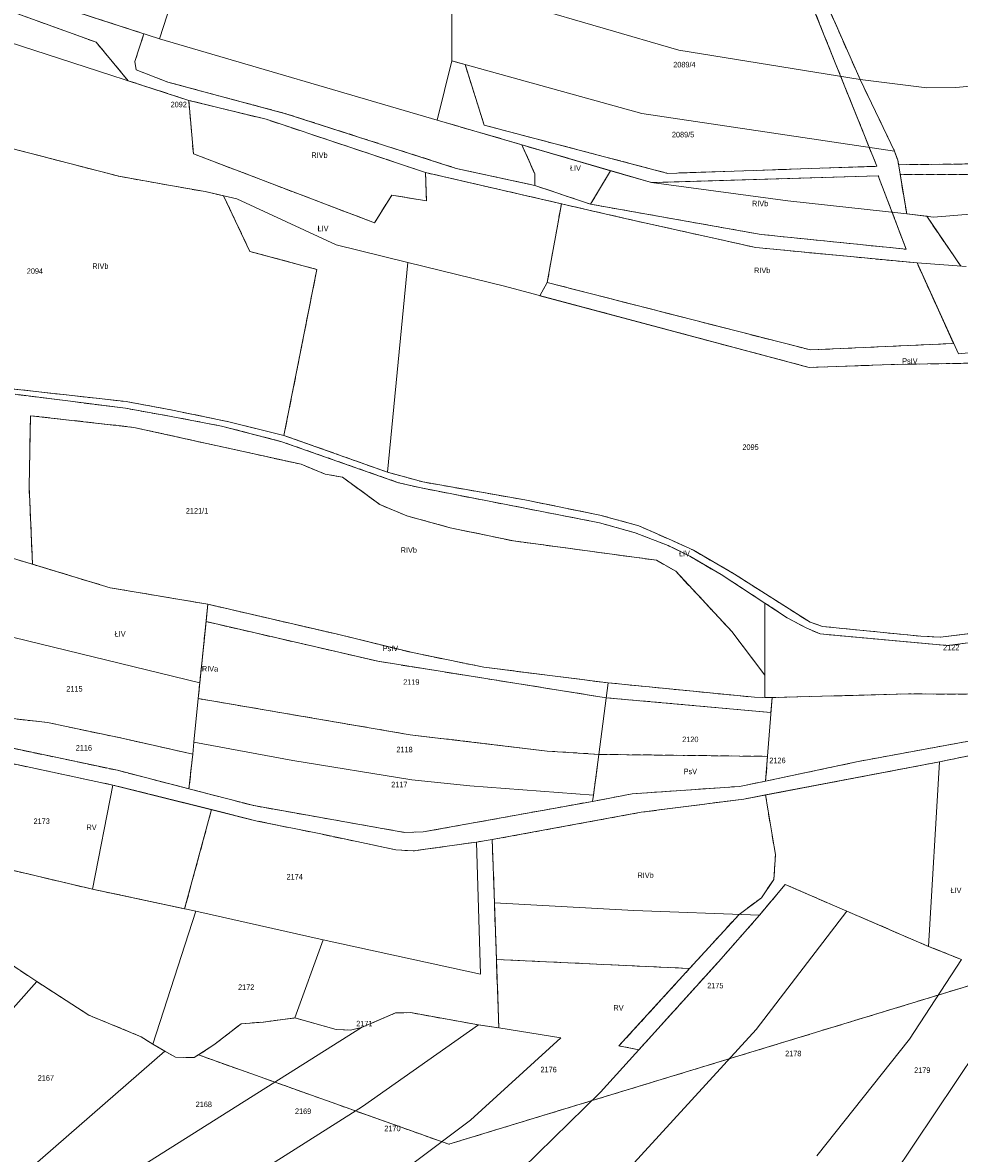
# Model space of a CAD drawing. Header units: metres. Extents: x 7496145 to 7500200, y 5498500 to 5502080.
# Tile 23 of 202: x 7497708 to 7497962, y 5499172 to 5499478. Entities that reach past the tile are written whole.
import ezdxf
from ezdxf.enums import TextEntityAlignment as Align

# ---------------------------------------------------------------- set-up
doc = ezdxf.new("R2010")
doc.units = ezdxf.units.M
doc.header["$MEASUREMENT"] = 0
for name, pattern in [('2.25_0.75', [3, 2.25, -0.75]), ('219-1000', [0]), ('egug-1000', [0])]:
    doc.linetypes.add(name, pattern=pattern)
for name, color, linetype in [('209-oznaczenie konturu klasyfikacyjnego', 7, 'CONTINUOUS'), ('211-numer działki ewidencyjnej', 7, 'CONTINUOUS'), ('217-kontur klasyfikacyjny', 7, 'CONTINUOUS'), ('218-kontur użytku gruntowego', 7, 'CONTINUOUS'), ('219-działka ewidencyjna', 7, 'CONTINUOUS')]:
    doc.layers.add(name, color=color, linetype=linetype)
doc.styles.get("Standard").update_dxf_attribs({"font": 'Working1250', "width": 0.75})

msp = doc.modelspace()

# ---------------------------------------------------------------- linework, layer by layer
at = {"layer": '217-kontur klasyfikacyjny', "color": 3, "linetype": '2.25_0.75', "lineweight": 18, "flags": 128}
for points in [[(7497727.78, 5499473), (7497570.78, 5499529.85)], [(7497939.45, 5499439.32), (7497914.92, 5499500.51)], [(7497921.89, 5499492.4), (7497934.92, 5499462.85)], [(7497695.86, 5499489.78), (7497740.74, 5499475.29)], [(7497740.74, 5499475.29), (7497738.33, 5499467.77)], [(7497736.5, 5499462.53), (7497727.78, 5499473)], [(7497738.33, 5499467.77), (7497738.62, 5499465.51)], [(7497820.24, 5499451.87), (7497824.27, 5499467.9)], [(7497824.27, 5499467.9), (7497827.85, 5499466.91)], [(7497827.85, 5499466.91), (7497832.98, 5499450.49)], [(7497738.62, 5499465.51), (7497747.22, 5499462.17)], [(7497934.92, 5499462.85), (7497944.28, 5499443.46)], [(7497752.9, 5499457.21), (7497736.5, 5499462.53)], [(7497747.22, 5499462.17), (7497779.23, 5499453.6)], [(7497754.15, 5499442.71), (7497752.9, 5499457.21)], [(7497773.92, 5499452.08), (7497752.9, 5499457.21)], [(7497779.23, 5499453.6), (7497825.42, 5499438.76)], [(7497817.06, 5499437.65), (7497773.92, 5499452.08)], [(7497843.25, 5499445.15), (7497820.24, 5499451.87)], [(7497832.98, 5499450.49), (7497882.76, 5499437.42)], [(7497701.81, 5499444.97), (7497733.96, 5499436.62)], [(7497843.25, 5499445.15), (7497846.7, 5499437.24)], [(7497867.27, 5499438.13), (7497843.25, 5499445.15)], [(7497803.27, 5499423.98), (7497754.15, 5499442.71)], [(7497944.28, 5499443.46), (7497945.11, 5499440.99)], [(7497825.42, 5499438.76), (7497846.7, 5499434.13)], [(7497861.81, 5499429.06), (7497867.27, 5499438.13)], [(7497878.33, 5499434.9), (7497867.27, 5499438.13)], [(7497882.76, 5499437.42), (7497939.45, 5499439.32)], [(7497945.11, 5499440.99), (7497945.32, 5499439.75)], [(7497945.32, 5499439.75), (7497975.02, 5499440.09)], [(7497733.96, 5499436.62), (7497747.95, 5499434.13)], [(7497853.93, 5499429.16), (7497817.06, 5499437.65)], [(7497817.06, 5499437.65), (7497817.39, 5499429.97)], [(7497846.7, 5499437.24), (7497846.7, 5499434.13)], [(7497939.85, 5499436.73), (7497878.33, 5499434.9)], [(7497947.41, 5499416.82), (7497939.85, 5499436.73)], [(7497979.04, 5499437.16), (7497945.76, 5499437.11)], [(7497945.76, 5499437.11), (7497947.55, 5499426.45)], [(7497747.95, 5499434.13), (7497757.38, 5499432.45)], [(7497757.38, 5499432.45), (7497762.36, 5499431.3)], [(7497846.7, 5499434.13), (7497861.81, 5499429.06)], [(7497762.36, 5499431.3), (7497769.46, 5499416.26)], [(7497807.96, 5499431.5), (7497803.27, 5499423.98)], [(7497817.39, 5499429.97), (7497807.96, 5499431.5)], [(7497850.1, 5499407.8), (7497853.93, 5499429.16)], [(7497871.6, 5499425.09), (7497853.93, 5499429.16)], [(7497861.81, 5499429.06), (7497908.07, 5499420.84)], [(7497947.55, 5499426.45), (7497952.99, 5499425.76)], [(7497906.61, 5499417.29), (7497871.6, 5499425.09)], [(7497952.99, 5499425.76), (7497962.19, 5499412.28)], [(7497908.07, 5499420.84), (7497947.41, 5499416.82)], [(7497950.36, 5499413.1), (7497906.61, 5499417.29)], [(7497769.46, 5499416.26), (7497787.65, 5499411.35)], [(7497787.65, 5499411.35), (7497778.71, 5499366.34)], [(7497960.28, 5499391.28), (7497950.36, 5499413.1)], [(7497848.11, 5499404.23), (7497850.1, 5499407.8)], [(7497850.1, 5499407.8), (7497921.48, 5499389.51)], [(7497921.11, 5499384.75), (7497848.11, 5499404.23)], [(7497921.48, 5499389.51), (7497960.28, 5499391.28)], [(7497968.22, 5499385.98), (7497943.38, 5499385.55)], [(7497943.38, 5499385.55), (7497921.11, 5499384.75)], [(7497695.87, 5499379.98), (7497735.97, 5499375.5)], [(7497735.75, 5499373.69), (7497705.85, 5499377.48)], [(7497748.12, 5499371.48), (7497735.75, 5499373.69)], [(7497735.97, 5499375.5), (7497748.47, 5499373.18)], [(7497709.64, 5499352.43), (7497709.99, 5499371.68)], [(7497709.99, 5499371.68), (7497738.01, 5499368.5)], [(7497761.82, 5499368.84), (7497748.12, 5499371.48)], [(7497748.47, 5499373.18), (7497763.79, 5499370.02)], [(7497738.01, 5499368.5), (7497783.36, 5499358.5)], [(7497778.15, 5499364.61), (7497761.82, 5499368.84)], [(7497763.79, 5499370.02), (7497778.71, 5499366.34)], [(7497809.79, 5499353.5), (7497778.15, 5499364.61)], [(7497778.71, 5499366.34), (7497806.76, 5499356.36)], [(7497783.36, 5499358.5), (7497789.91, 5499355.81)], [(7497789.91, 5499355.81), (7497794.6, 5499354.98)], [(7497806.76, 5499356.36), (7497816.34, 5499353.7)], [(7497710.54, 5499331.37), (7497709.64, 5499352.43)], [(7497794.6, 5499354.98), (7497804.67, 5499347.6)], [(7497815.89, 5499352.06), (7497809.79, 5499353.5)], [(7497816.34, 5499353.7), (7497844.05, 5499348.82)], [(7497864.24, 5499342.64), (7497815.89, 5499352.06)], [(7497804.67, 5499347.6), (7497811.99, 5499344.5)], [(7497844.05, 5499348.82), (7497864.36, 5499344.7)], [(7497811.99, 5499344.5), (7497823.79, 5499341.26)], [(7497864.36, 5499344.7), (7497874.9, 5499341.8)], [(7497823.79, 5499341.26), (7497840.98, 5499337.7)], [(7497873.95, 5499339.91), (7497864.24, 5499342.64)], [(7497874.9, 5499341.8), (7497883.8, 5499337.89)], [(7497840.98, 5499337.7), (7497879.74, 5499332.47)], [(7497882.84, 5499336.47), (7497873.95, 5499339.91)], [(7497883.8, 5499337.89), (7497889.75, 5499335.16)], [(7497888.73, 5499333.55), (7497882.84, 5499336.47)], [(7497889.75, 5499335.16), (7497900.88, 5499328.68)], [(7497710.54, 5499331.37), (7497706.61, 5499332.56)], [(7497731.64, 5499324.98), (7497710.54, 5499331.37)], [(7497879.74, 5499332.47), (7497884.93, 5499329.46)], [(7497897.24, 5499328.55), (7497888.73, 5499333.55)], [(7497884.93, 5499329.46), (7497900.16, 5499313.12)], [(7497909.11, 5499320.86), (7497897.24, 5499328.55)], [(7497900.88, 5499328.68), (7497921.4, 5499315.63)], [(7497758.08, 5499320.54), (7497731.64, 5499324.98)], [(7497757.6, 5499315.82), (7497758.08, 5499320.54)], [(7497758.08, 5499320.54), (7497793.25, 5499312.37)], [(7497909.09, 5499301.31), (7497909.11, 5499320.86)], [(7497915.15, 5499316.87), (7497909.11, 5499320.86)], [(7497755.9, 5499299.2), (7497757.6, 5499315.82)], [(7497804.16, 5499305.05), (7497757.6, 5499315.82)], [(7497920.46, 5499314), (7497915.15, 5499316.87)], [(7497921.4, 5499315.63), (7497924.73, 5499314.5)], [(7497793.25, 5499312.37), (7497813.55, 5499307.4)], [(7497900.16, 5499313.12), (7497909.09, 5499301.31)], [(7497924.11, 5499312.48), (7497920.46, 5499314)], [(7497958.63, 5499309.31), (7497924.11, 5499312.48)], [(7497924.73, 5499314.5), (7497951.42, 5499311.85)], [(7497956.75, 5499311.59), (7497966.86, 5499312.84)], [(7497951.42, 5499311.85), (7497956.75, 5499311.59)], [(7497964.92, 5499310.12), (7497958.63, 5499309.31)], [(7497813.55, 5499307.4), (7497832.92, 5499303.45)], [(7497866.08, 5499295.15), (7497804.16, 5499305.05)], [(7497832.92, 5499303.45), (7497866.6, 5499299.2)], [(7497909.08, 5499295.25), (7497909.09, 5499301.31)], [(7497755.47, 5499294.94), (7497755.9, 5499299.2)], [(7497866.6, 5499299.2), (7497906.31, 5499295.28)], [(7497812.9, 5499285.12), (7497755.47, 5499294.94)], [(7497910.76, 5499291.17), (7497866.08, 5499295.15)], [(7497906.31, 5499295.28), (7497909.08, 5499295.25)], [(7497911.07, 5499295.22), (7497910.76, 5499291.17)], [(7497948.06, 5499296.18), (7497911.07, 5499295.22)], [(7498005.77, 5499296.12), (7497948.06, 5499296.18)], [(7497700.42, 5499290.06), (7497714.63, 5499288.41)], [(7497714.63, 5499288.41), (7497735.25, 5499284.08)], [(7497850.1, 5499280.68), (7497812.9, 5499285.12)], [(7497933.97, 5499277.77), (7497980.07, 5499286.31)], [(7497699.15, 5499282.72), (7497733.57, 5499275.47)], [(7497735.25, 5499284.08), (7497753.98, 5499279.85)], [(7497977.05, 5499282.05), (7497956.42, 5499277.76)], [(7497753.98, 5499279.85), (7497752.97, 5499270.46)], [(7497864.09, 5499279.8), (7497850.1, 5499280.68)], [(7497862.63, 5499268.77), (7497864.09, 5499279.8)], [(7497864.09, 5499279.8), (7497909.83, 5499279.26)], [(7497909.83, 5499279.26), (7497909.31, 5499272.51)], [(7497732.36, 5499271.48), (7497701.59, 5499278)], [(7497956.42, 5499277.76), (7497909.27, 5499268.78)], [(7497909.31, 5499272.51), (7497933.97, 5499277.77)], [(7497733.57, 5499275.47), (7497752.97, 5499270.46)], [(7497902.24, 5499271.12), (7497909.31, 5499272.51)], [(7497759.08, 5499264.8), (7497732.36, 5499271.48)], [(7497752.97, 5499270.46), (7497770.51, 5499265.89)], [(7497873.16, 5499269.08), (7497902.24, 5499271.12)], [(7497816.43, 5499258.74), (7497862.33, 5499267.04)], [(7497862.33, 5499267.04), (7497873.16, 5499269.08)], [(7497862.33, 5499267.04), (7497862.63, 5499268.77)], [(7497903.4, 5499267.66), (7497875.59, 5499264.1)], [(7497909.27, 5499268.78), (7497903.4, 5499267.66)], [(7497911.95, 5499252.56), (7497909.27, 5499268.78)], [(7497759.08, 5499264.8), (7497751.79, 5499237.91)], [(7497771.42, 5499261.71), (7497759.08, 5499264.8)], [(7497770.51, 5499265.89), (7497811.43, 5499258.62)], [(7497875.59, 5499264.1), (7497835.19, 5499256.68)], [(7497788.7, 5499258.2), (7497771.42, 5499261.71)], [(7497809.04, 5499253.9), (7497788.7, 5499258.2)], [(7497811.43, 5499258.62), (7497816.43, 5499258.74)], [(7497823, 5499254.85), (7497813.71, 5499253.61)], [(7497830.93, 5499256.02), (7497823, 5499254.85)], [(7497835.19, 5499256.68), (7497830.93, 5499256.02)], [(7497835.78, 5499239.5), (7497835.19, 5499256.68)], [(7497726.84, 5499243.21), (7497689.29, 5499252.1)], [(7497813.71, 5499253.61), (7497809.04, 5499253.9)], [(7497911.54, 5499245.87), (7497911.95, 5499252.56)], [(7497908.16, 5499240.9), (7497911.54, 5499245.87)], [(7497751.79, 5499237.91), (7497726.84, 5499243.21)], [(7497914.59, 5499244.5), (7497907.69, 5499236.2)], [(7497931.34, 5499237.27), (7497914.59, 5499244.5)], [(7497836.32, 5499224.17), (7497835.78, 5499239.5)], [(7497902.12, 5499236.4), (7497908.16, 5499240.9)], [(7497888.71, 5499221.71), (7497902.12, 5499236.4)], [(7497907.69, 5499236.2), (7497896.49, 5499223.52)], [(7497953.5, 5499227.67), (7497931.34, 5499237.27)], [(7497711.68, 5499218.19), (7497698.65, 5499226.85)], [(7497962.38, 5499224.18), (7497953.5, 5499227.67)], [(7497836.98, 5499205.58), (7497836.32, 5499224.17)], [(7497888.71, 5499221.71), (7497836.32, 5499224.17)], [(7497896.49, 5499223.52), (7497874.94, 5499199.67)], [(7497978.56, 5499221.34), (7497823.42, 5499174.04)], [(7497869.55, 5499200.71), (7497888.71, 5499221.71)], [(7497725.8, 5499209.06), (7497711.68, 5499218.19)], [(7497740.02, 5499203.21), (7497725.8, 5499209.06)], [(7497773.18, 5499207.19), (7497781.69, 5499208.32)], [(7497781.69, 5499208.32), (7497792.86, 5499205.16)], [(7497799.77, 5499205.69), (7497808.96, 5499209.66)], [(7497808.96, 5499209.66), (7497812.99, 5499209.74)], [(7497812.99, 5499209.74), (7497831.47, 5499206.41)], [(7497759.69, 5499200.98), (7497767.08, 5499206.7)], [(7497767.08, 5499206.7), (7497773.18, 5499207.19)], [(7497792.86, 5499205.16), (7497796.73, 5499205.01)], [(7497796.73, 5499205.01), (7497799.77, 5499205.69)], [(7497831.47, 5499206.41), (7497836.98, 5499205.58)], [(7497743.19, 5499201.19), (7497740.02, 5499203.21)], [(7497746.39, 5499199.32), (7497743.19, 5499201.19)], [(7497749.3, 5499197.65), (7497746.39, 5499199.32)], [(7497755.53, 5499198.28), (7497759.69, 5499200.98)], [(7497874.94, 5499199.67), (7497869.55, 5499200.71)], [(7497754.37, 5499197.52), (7497749.3, 5499197.65)], [(7497755.53, 5499198.28), (7497754.37, 5499197.52)], [(7497823.42, 5499174.04), (7497755.53, 5499198.28)]]:
    msp.add_lwpolyline(points, dxfattribs=at)
at = {"layer": '218-kontur użytku gruntowego', "color": 3, "linetype": 'egug-1000', "lineweight": 18, "flags": 128}
for points in [[(7497727.78, 5499473), (7497570.78, 5499529.85)], [(7497914.92, 5499500.51), (7497939.45, 5499439.32)], [(7497921.89, 5499492.4), (7497934.92, 5499462.85)], [(7497740.74, 5499475.29), (7497695.86, 5499489.78)], [(7497738.33, 5499467.77), (7497740.74, 5499475.29)], [(7497736.5, 5499462.53), (7497727.78, 5499473)], [(7497738.62, 5499465.51), (7497738.33, 5499467.77)], [(7497824.27, 5499467.9), (7497820.24, 5499451.87)], [(7497827.85, 5499466.91), (7497824.27, 5499467.9)], [(7497832.98, 5499450.49), (7497827.85, 5499466.91)], [(7497747.22, 5499462.17), (7497738.62, 5499465.51)], [(7497934.92, 5499462.85), (7497944.28, 5499443.46)], [(7497752.9, 5499457.21), (7497736.5, 5499462.53)], [(7497779.23, 5499453.6), (7497747.22, 5499462.17)], [(7497752.9, 5499457.21), (7497754.15, 5499442.71)], [(7497773.92, 5499452.08), (7497752.9, 5499457.21)], [(7497825.42, 5499438.76), (7497779.23, 5499453.6)], [(7497817.06, 5499437.65), (7497773.92, 5499452.08)], [(7497820.24, 5499451.87), (7497843.25, 5499445.15)], [(7497882.76, 5499437.42), (7497832.98, 5499450.49)], [(7497701.81, 5499444.97), (7497733.96, 5499436.62)], [(7497843.25, 5499445.15), (7497846.7, 5499437.24)], [(7497867.27, 5499438.13), (7497843.25, 5499445.15)], [(7497754.15, 5499442.71), (7497803.27, 5499423.98)], [(7497944.28, 5499443.46), (7497945.11, 5499440.99)], [(7497846.7, 5499434.13), (7497825.42, 5499438.76)], [(7497867.27, 5499438.13), (7497861.81, 5499429.06)], [(7497878.33, 5499434.9), (7497867.27, 5499438.13)], [(7497939.45, 5499439.32), (7497882.76, 5499437.42)], [(7497945.11, 5499440.99), (7497945.32, 5499439.75)], [(7497945.32, 5499439.75), (7497975.02, 5499440.09)], [(7497733.96, 5499436.62), (7497747.95, 5499434.13)], [(7497817.39, 5499429.97), (7497817.06, 5499437.65)], [(7497853.93, 5499429.16), (7497817.06, 5499437.65)], [(7497846.7, 5499437.24), (7497846.7, 5499434.13)], [(7497939.85, 5499436.73), (7497878.33, 5499434.9)], [(7497947.41, 5499416.82), (7497939.85, 5499436.73)], [(7497979.04, 5499437.16), (7497945.76, 5499437.11)], [(7497945.76, 5499437.11), (7497947.55, 5499426.45)], [(7497747.95, 5499434.13), (7497757.38, 5499432.45)], [(7497757.38, 5499432.45), (7497762.36, 5499431.3)], [(7497846.7, 5499434.13), (7497861.81, 5499429.06)], [(7497762.36, 5499431.3), (7497769.46, 5499416.26)], [(7497803.27, 5499423.98), (7497807.96, 5499431.5)], [(7497807.96, 5499431.5), (7497817.39, 5499429.97)], [(7497853.93, 5499429.16), (7497850.1, 5499407.8)], [(7497871.6, 5499425.09), (7497853.93, 5499429.16)], [(7497861.81, 5499429.06), (7497908.07, 5499420.84)], [(7497947.55, 5499426.45), (7497952.99, 5499425.76)], [(7497906.61, 5499417.29), (7497871.6, 5499425.09)], [(7497952.99, 5499425.76), (7497962.19, 5499412.28)], [(7497908.07, 5499420.84), (7497947.41, 5499416.82)], [(7497950.36, 5499413.1), (7497906.61, 5499417.29)], [(7497769.46, 5499416.26), (7497787.65, 5499411.35)], [(7497787.65, 5499411.35), (7497778.71, 5499366.34)], [(7497960.28, 5499391.28), (7497950.36, 5499413.1)], [(7497848.11, 5499404.23), (7497850.1, 5499407.8)], [(7497850.1, 5499407.8), (7497921.48, 5499389.51)], [(7497921.11, 5499384.75), (7497848.11, 5499404.23)], [(7497921.48, 5499389.51), (7497960.28, 5499391.28)], [(7497968.22, 5499385.98), (7497943.38, 5499385.55)], [(7497943.38, 5499385.55), (7497921.11, 5499384.75)], [(7497695.87, 5499379.98), (7497735.97, 5499375.5)], [(7497735.75, 5499373.69), (7497705.85, 5499377.48)], [(7497748.12, 5499371.48), (7497735.75, 5499373.69)], [(7497735.97, 5499375.5), (7497748.47, 5499373.18)], [(7497709.99, 5499371.68), (7497709.64, 5499352.43)], [(7497738.01, 5499368.5), (7497709.99, 5499371.68)], [(7497761.82, 5499368.84), (7497748.12, 5499371.48)], [(7497748.47, 5499373.18), (7497763.79, 5499370.02)], [(7497783.36, 5499358.5), (7497738.01, 5499368.5)], [(7497778.15, 5499364.61), (7497761.82, 5499368.84)], [(7497763.79, 5499370.02), (7497778.71, 5499366.34)], [(7497809.79, 5499353.5), (7497778.15, 5499364.61)], [(7497778.71, 5499366.34), (7497806.76, 5499356.36)], [(7497789.91, 5499355.81), (7497783.36, 5499358.5)], [(7497794.6, 5499354.98), (7497789.91, 5499355.81)], [(7497806.76, 5499356.36), (7497816.34, 5499353.7)], [(7497709.64, 5499352.43), (7497710.54, 5499331.37)], [(7497804.67, 5499347.6), (7497794.6, 5499354.98)], [(7497815.89, 5499352.06), (7497809.79, 5499353.5)], [(7497816.34, 5499353.7), (7497844.05, 5499348.82)], [(7497864.24, 5499342.64), (7497815.89, 5499352.06)], [(7497811.99, 5499344.5), (7497804.67, 5499347.6)], [(7497844.05, 5499348.82), (7497864.36, 5499344.7)], [(7497823.79, 5499341.26), (7497811.99, 5499344.5)], [(7497864.36, 5499344.7), (7497874.9, 5499341.8)], [(7497840.98, 5499337.7), (7497823.79, 5499341.26)], [(7497873.95, 5499339.91), (7497864.24, 5499342.64)], [(7497874.9, 5499341.8), (7497883.8, 5499337.89)], [(7497879.74, 5499332.47), (7497840.98, 5499337.7)], [(7497882.84, 5499336.47), (7497873.95, 5499339.91)], [(7497883.8, 5499337.89), (7497889.75, 5499335.16)], [(7497888.73, 5499333.55), (7497882.84, 5499336.47)], [(7497889.75, 5499335.16), (7497900.88, 5499328.68)], [(7497706.61, 5499332.56), (7497710.54, 5499331.37)], [(7497710.54, 5499331.37), (7497731.64, 5499324.98)], [(7497884.93, 5499329.46), (7497879.74, 5499332.47)], [(7497897.24, 5499328.55), (7497888.73, 5499333.55)], [(7497900.16, 5499313.12), (7497884.93, 5499329.46)], [(7497909.11, 5499320.86), (7497897.24, 5499328.55)], [(7497900.88, 5499328.68), (7497921.4, 5499315.63)], [(7497731.64, 5499324.98), (7497758.08, 5499320.54)], [(7497758.08, 5499320.54), (7497757.6, 5499315.82)], [(7497793.25, 5499312.37), (7497758.08, 5499320.54)], [(7497909.11, 5499320.86), (7497909.09, 5499301.31)], [(7497915.15, 5499316.87), (7497909.11, 5499320.86)], [(7497757.6, 5499315.82), (7497755.9, 5499299.2)], [(7497804.16, 5499305.05), (7497757.6, 5499315.82)], [(7497920.46, 5499314), (7497915.15, 5499316.87)], [(7497921.4, 5499315.63), (7497924.73, 5499314.5)], [(7497813.55, 5499307.4), (7497793.25, 5499312.37)], [(7497909.09, 5499301.31), (7497900.16, 5499313.12)], [(7497924.11, 5499312.48), (7497920.46, 5499314)], [(7497958.63, 5499309.31), (7497924.11, 5499312.48)], [(7497924.73, 5499314.5), (7497951.42, 5499311.85)], [(7497956.75, 5499311.59), (7497966.86, 5499312.84)], [(7497951.42, 5499311.85), (7497956.75, 5499311.59)], [(7497964.92, 5499310.12), (7497958.63, 5499309.31)], [(7497832.92, 5499303.45), (7497813.55, 5499307.4)], [(7497866.08, 5499295.15), (7497804.16, 5499305.05)], [(7497866.6, 5499299.2), (7497832.92, 5499303.45)], [(7497909.09, 5499301.31), (7497909.08, 5499295.25)], [(7497755.9, 5499299.2), (7497755.47, 5499294.94)], [(7497906.31, 5499295.28), (7497866.6, 5499299.2)], [(7497755.47, 5499294.94), (7497812.9, 5499285.12)], [(7497910.76, 5499291.17), (7497866.08, 5499295.15)], [(7497909.08, 5499295.25), (7497906.31, 5499295.28)], [(7497911.07, 5499295.22), (7497910.76, 5499291.17)], [(7497948.06, 5499296.18), (7497911.07, 5499295.22)], [(7498005.77, 5499296.12), (7497948.06, 5499296.18)], [(7497714.63, 5499288.41), (7497700.42, 5499290.06)], [(7497735.25, 5499284.08), (7497714.63, 5499288.41)], [(7497812.9, 5499285.12), (7497850.1, 5499280.68)], [(7497933.97, 5499277.77), (7497980.07, 5499286.31)], [(7497699.15, 5499282.72), (7497733.57, 5499275.47)], [(7497753.98, 5499279.85), (7497735.25, 5499284.08)], [(7497977.05, 5499282.05), (7497956.42, 5499277.76)], [(7497752.97, 5499270.46), (7497753.98, 5499279.85)], [(7497850.1, 5499280.68), (7497864.09, 5499279.8)], [(7497864.09, 5499279.8), (7497862.63, 5499268.77)], [(7497909.83, 5499279.26), (7497864.09, 5499279.8)], [(7497909.31, 5499272.51), (7497909.83, 5499279.26)], [(7497732.36, 5499271.48), (7497701.59, 5499278)], [(7497956.42, 5499277.76), (7497909.27, 5499268.78)], [(7497909.31, 5499272.51), (7497933.97, 5499277.77)], [(7497733.57, 5499275.47), (7497752.97, 5499270.46)], [(7497902.24, 5499271.12), (7497909.31, 5499272.51)], [(7497759.08, 5499264.8), (7497732.36, 5499271.48)], [(7497752.97, 5499270.46), (7497770.51, 5499265.89)], [(7497873.16, 5499269.08), (7497902.24, 5499271.12)], [(7497816.43, 5499258.74), (7497862.33, 5499267.04)], [(7497862.33, 5499267.04), (7497873.16, 5499269.08)], [(7497862.63, 5499268.77), (7497862.33, 5499267.04)], [(7497903.4, 5499267.66), (7497875.59, 5499264.1)], [(7497909.27, 5499268.78), (7497903.4, 5499267.66)], [(7497909.27, 5499268.78), (7497911.95, 5499252.56)], [(7497751.79, 5499237.91), (7497759.08, 5499264.8)], [(7497771.42, 5499261.71), (7497759.08, 5499264.8)], [(7497770.51, 5499265.89), (7497811.43, 5499258.62)], [(7497875.59, 5499264.1), (7497835.19, 5499256.68)], [(7497788.7, 5499258.2), (7497771.42, 5499261.71)], [(7497809.04, 5499253.9), (7497788.7, 5499258.2)], [(7497811.43, 5499258.62), (7497816.43, 5499258.74)], [(7497823, 5499254.85), (7497813.71, 5499253.61)], [(7497830.93, 5499256.02), (7497823, 5499254.85)], [(7497835.19, 5499256.68), (7497830.93, 5499256.02)], [(7497835.19, 5499256.68), (7497835.78, 5499239.5)], [(7497689.29, 5499252.1), (7497726.84, 5499243.21)], [(7497813.71, 5499253.61), (7497809.04, 5499253.9)], [(7497911.95, 5499252.56), (7497911.54, 5499245.87)], [(7497911.54, 5499245.87), (7497908.16, 5499240.9)], [(7497726.84, 5499243.21), (7497751.79, 5499237.91)], [(7497907.69, 5499236.2), (7497914.59, 5499244.5)], [(7497914.59, 5499244.5), (7497931.34, 5499237.27)], [(7497835.78, 5499239.5), (7497836.32, 5499224.17)], [(7497908.16, 5499240.9), (7497902.12, 5499236.4)], [(7497902.12, 5499236.4), (7497888.71, 5499221.71)], [(7497896.49, 5499223.52), (7497907.69, 5499236.2)], [(7497931.34, 5499237.27), (7497953.5, 5499227.67)], [(7497698.65, 5499226.85), (7497711.68, 5499218.19)], [(7497953.5, 5499227.67), (7497962.38, 5499224.18)], [(7497836.32, 5499224.17), (7497888.71, 5499221.71)], [(7497836.32, 5499224.17), (7497836.98, 5499205.58)], [(7497874.94, 5499199.67), (7497896.49, 5499223.52)], [(7497823.42, 5499174.04), (7497978.56, 5499221.34)], [(7497888.71, 5499221.71), (7497869.55, 5499200.71)], [(7497711.68, 5499218.19), (7497725.8, 5499209.06)], [(7497725.8, 5499209.06), (7497740.02, 5499203.21)], [(7497781.69, 5499208.32), (7497773.18, 5499207.19)], [(7497792.86, 5499205.16), (7497781.69, 5499208.32)], [(7497808.96, 5499209.66), (7497799.77, 5499205.69)], [(7497812.99, 5499209.74), (7497808.96, 5499209.66)], [(7497831.47, 5499206.41), (7497812.99, 5499209.74)], [(7497767.08, 5499206.7), (7497759.69, 5499200.98)], [(7497773.18, 5499207.19), (7497767.08, 5499206.7)], [(7497796.73, 5499205.01), (7497792.86, 5499205.16)], [(7497799.77, 5499205.69), (7497796.73, 5499205.01)], [(7497836.98, 5499205.58), (7497831.47, 5499206.41)], [(7497740.02, 5499203.21), (7497743.19, 5499201.19)], [(7497743.19, 5499201.19), (7497746.39, 5499199.32)], [(7497746.39, 5499199.32), (7497749.3, 5499197.65)], [(7497759.69, 5499200.98), (7497755.53, 5499198.28)], [(7497869.55, 5499200.71), (7497874.94, 5499199.67)], [(7497749.3, 5499197.65), (7497754.37, 5499197.52)], [(7497754.37, 5499197.52), (7497755.53, 5499198.28)], [(7497755.53, 5499198.28), (7497823.42, 5499174.04)]]:
    msp.add_lwpolyline(points, dxfattribs=at)
at = {"layer": '219-działka ewidencyjna', "color": 3, "linetype": '219-1000', "lineweight": 18, "flags": 128}
for points in [[(7497745.02, 5499473.91), (7497751.17, 5499493.23)], [(7497921.89, 5499492.4), (7497934.92, 5499462.85)], [(7497695.86, 5499489.78), (7497745.02, 5499473.91)], [(7497824.22, 5499488.86), (7497824.27, 5499467.9)], [(7497824.22, 5499488.86), (7497885.77, 5499470.81)], [(7497752.9, 5499457.21), (7497676.04, 5499482.13)], [(7497745.02, 5499473.91), (7497820.24, 5499451.87)], [(7497885.77, 5499470.81), (7497934.92, 5499462.85)], [(7497820.24, 5499451.87), (7497824.27, 5499467.9)], [(7497824.27, 5499467.9), (7497875.71, 5499453.62)], [(7497934.92, 5499462.85), (7497952.97, 5499460.57)], [(7497934.92, 5499462.85), (7497944.28, 5499443.46)], [(7497952.97, 5499460.57), (7497960.91, 5499460.69)], [(7497981.78, 5499462.61), (7497960.91, 5499460.69)], [(7497752.9, 5499457.21), (7497773.92, 5499452.08)], [(7497875.71, 5499453.62), (7497944.28, 5499443.46)], [(7497773.92, 5499452.08), (7497817.06, 5499437.65)], [(7497820.24, 5499451.87), (7497878.33, 5499434.9)], [(7497733.96, 5499436.62), (7497701.81, 5499444.97)], [(7497944.28, 5499443.46), (7497945.11, 5499440.99)], [(7497945.11, 5499440.99), (7497947.55, 5499426.45)], [(7497733.96, 5499436.62), (7497747.95, 5499434.13)], [(7497817.06, 5499437.65), (7497871.6, 5499425.09)], [(7497757.38, 5499432.45), (7497747.95, 5499434.13)], [(7497757.38, 5499432.45), (7497765.97, 5499430.46)], [(7497878.33, 5499434.9), (7497915.34, 5499429.93)], [(7497954.78, 5499425.53), (7498035.34, 5499432.09)], [(7497765.97, 5499430.46), (7497792.9, 5499418)], [(7497915.34, 5499429.93), (7497947.55, 5499426.45)], [(7497954.78, 5499425.53), (7497947.55, 5499426.45)], [(7497871.6, 5499425.09), (7497906.61, 5499417.29)], [(7497792.9, 5499418), (7497812.31, 5499413.2)], [(7497906.61, 5499417.29), (7497950.36, 5499413.1)], [(7497806.76, 5499356.36), (7497812.31, 5499413.2)], [(7497838.53, 5499406.79), (7497812.31, 5499413.2)], [(7497950.36, 5499413.1), (7497961.56, 5499388.47)], [(7497950.36, 5499413.1), (7497963.7, 5499412.18)], [(7497838.53, 5499406.79), (7497921.11, 5499384.75)], [(7497943.38, 5499385.55), (7497968.22, 5499385.98)], [(7497961.56, 5499388.47), (7497966.14, 5499388.95)], [(7497921.11, 5499384.75), (7497943.38, 5499385.55)], [(7497735.97, 5499375.5), (7497695.87, 5499379.98)], [(7497705.85, 5499377.48), (7497735.75, 5499373.69)], [(7497748.12, 5499371.48), (7497735.75, 5499373.69)], [(7497735.97, 5499375.5), (7497748.47, 5499373.18)], [(7497748.12, 5499371.48), (7497761.82, 5499368.84)], [(7497748.47, 5499373.18), (7497763.79, 5499370.02)], [(7497778.15, 5499364.61), (7497761.82, 5499368.84)], [(7497763.79, 5499370.02), (7497778.71, 5499366.34)], [(7497778.15, 5499364.61), (7497809.79, 5499353.5)], [(7497778.71, 5499366.34), (7497806.76, 5499356.36)], [(7497806.76, 5499356.36), (7497816.34, 5499353.7)], [(7497809.79, 5499353.5), (7497815.89, 5499352.06)], [(7497816.34, 5499353.7), (7497844.05, 5499348.82)], [(7497864.24, 5499342.64), (7497815.89, 5499352.06)], [(7497844.05, 5499348.82), (7497864.36, 5499344.7)], [(7497864.36, 5499344.7), (7497874.9, 5499341.8)], [(7497731.64, 5499324.98), (7497678.79, 5499340.99)], [(7497864.24, 5499342.64), (7497873.95, 5499339.91)], [(7497883.8, 5499337.89), (7497874.9, 5499341.8)], [(7497873.95, 5499339.91), (7497882.84, 5499336.47)], [(7497883.8, 5499337.89), (7497889.75, 5499335.16)], [(7497882.84, 5499336.47), (7497888.73, 5499333.55)], [(7497889.75, 5499335.16), (7497900.88, 5499328.68)], [(7497888.73, 5499333.55), (7497897.24, 5499328.55)], [(7497897.24, 5499328.55), (7497909.11, 5499320.86)], [(7497900.88, 5499328.68), (7497921.4, 5499315.63)], [(7497731.64, 5499324.98), (7497758.08, 5499320.54)], [(7497755.9, 5499299.2), (7497758.08, 5499320.54)], [(7497793.25, 5499312.37), (7497758.08, 5499320.54)], [(7497909.08, 5499295.25), (7497909.11, 5499320.86)], [(7497909.11, 5499320.86), (7497915.15, 5499316.87)], [(7497683.51, 5499316.81), (7497755.9, 5499299.2)], [(7497915.15, 5499316.87), (7497920.46, 5499314)], [(7497921.4, 5499315.63), (7497924.73, 5499314.5)], [(7497793.25, 5499312.37), (7497813.55, 5499307.4)], [(7497920.46, 5499314), (7497924.11, 5499312.48)], [(7497924.11, 5499312.48), (7497958.63, 5499309.31)], [(7497924.73, 5499314.5), (7497951.42, 5499311.85)], [(7497956.75, 5499311.59), (7497966.86, 5499312.84)], [(7497956.75, 5499311.59), (7497951.42, 5499311.85)], [(7497958.63, 5499309.31), (7497964.92, 5499310.12)], [(7497813.55, 5499307.4), (7497832.92, 5499303.45)], [(7497832.92, 5499303.45), (7497866.6, 5499299.2)], [(7497755.47, 5499294.94), (7497755.9, 5499299.2)], [(7497864.09, 5499279.8), (7497866.6, 5499299.2)], [(7497866.6, 5499299.2), (7497906.31, 5499295.28)], [(7497754.31, 5499283.1), (7497755.47, 5499294.94)], [(7497755.47, 5499294.94), (7497812.9, 5499285.12)], [(7497906.31, 5499295.28), (7497909.08, 5499295.25)], [(7497911.07, 5499295.22), (7497909.08, 5499295.25)], [(7497909.31, 5499272.51), (7497911.07, 5499295.22)], [(7497911.07, 5499295.22), (7497948.06, 5499296.18)], [(7497948.06, 5499296.18), (7498005.77, 5499296.12)], [(7497700.42, 5499290.06), (7497714.63, 5499288.41)], [(7497714.63, 5499288.41), (7497735.25, 5499284.08)], [(7497812.9, 5499285.12), (7497850.1, 5499280.68)], [(7497933.97, 5499277.77), (7497980.07, 5499286.31)], [(7497699.15, 5499282.72), (7497733.57, 5499275.47)], [(7497735.25, 5499284.08), (7497753.98, 5499279.85)], [(7497753.98, 5499279.85), (7497754.31, 5499283.1)], [(7497754.31, 5499283.1), (7497781.1, 5499278.12)], [(7497977.05, 5499282.05), (7497956.42, 5499277.76)], [(7497752.97, 5499270.46), (7497753.98, 5499279.85)], [(7497850.1, 5499280.68), (7497864.09, 5499279.8)], [(7497862.63, 5499268.77), (7497864.09, 5499279.8)], [(7497701.59, 5499278), (7497732.36, 5499271.48)], [(7497781.1, 5499278.12), (7497813.39, 5499272.93)], [(7497903.4, 5499267.66), (7497956.42, 5499277.76)], [(7497909.31, 5499272.51), (7497933.97, 5499277.77)], [(7497953.5, 5499227.67), (7497956.42, 5499277.76)], [(7497733.57, 5499275.47), (7497752.97, 5499270.46)], [(7497813.39, 5499272.93), (7497829.09, 5499271.27)], [(7497909.31, 5499272.51), (7497902.24, 5499271.12)], [(7497726.84, 5499243.21), (7497732.36, 5499271.48)], [(7497732.36, 5499271.48), (7497771.42, 5499261.71)], [(7497752.97, 5499270.46), (7497770.51, 5499265.89)], [(7497829.09, 5499271.27), (7497862.63, 5499268.77)], [(7497873.16, 5499269.08), (7497902.24, 5499271.12)], [(7497816.43, 5499258.74), (7497862.33, 5499267.04)], [(7497862.33, 5499267.04), (7497873.16, 5499269.08)], [(7497862.33, 5499267.04), (7497862.63, 5499268.77)], [(7497875.59, 5499264.1), (7497903.4, 5499267.66)], [(7497770.51, 5499265.89), (7497811.43, 5499258.62)], [(7497835.19, 5499256.68), (7497875.59, 5499264.1)], [(7497771.42, 5499261.71), (7497788.7, 5499258.2)], [(7497788.7, 5499258.2), (7497809.04, 5499253.9)], [(7497811.43, 5499258.62), (7497816.43, 5499258.74)], [(7497813.71, 5499253.61), (7497823, 5499254.85)], [(7497823, 5499254.85), (7497830.93, 5499256.02)], [(7497830.93, 5499256.02), (7497835.19, 5499256.68)], [(7497830.93, 5499256.02), (7497832.02, 5499220.21)], [(7497835.19, 5499256.68), (7497835.78, 5499239.5)], [(7497689.29, 5499252.1), (7497726.84, 5499243.21)], [(7497809.04, 5499253.9), (7497813.71, 5499253.61)], [(7497726.84, 5499243.21), (7497754.86, 5499237.26)], [(7497835.78, 5499239.5), (7497873.56, 5499237.44)], [(7497835.78, 5499239.5), (7497836.98, 5499205.58)], [(7497743.19, 5499201.19), (7497754.86, 5499237.26)], [(7497754.86, 5499237.26), (7497789.34, 5499229.47)], [(7497873.56, 5499237.44), (7497907.69, 5499236.2)], [(7497896.49, 5499223.52), (7497907.69, 5499236.2)], [(7497906.7, 5499205.12), (7497931.34, 5499237.27)], [(7497931.34, 5499237.27), (7497953.5, 5499227.67)], [(7497698.65, 5499226.85), (7497711.68, 5499218.19)], [(7497781.69, 5499208.32), (7497789.34, 5499229.47)], [(7497789.34, 5499229.47), (7497832.02, 5499220.21)], [(7497953.5, 5499227.67), (7497962.38, 5499224.18)], [(7497864.58, 5499188.2), (7497896.49, 5499223.52)], [(7497948.32, 5499202.57), (7497962.38, 5499224.18)], [(7497700.28, 5499205.37), (7497711.68, 5499218.19)], [(7497711.68, 5499218.19), (7497725.8, 5499209.06)], [(7497725.8, 5499209.06), (7497740.02, 5499203.21)], [(7497773.18, 5499207.19), (7497781.69, 5499208.32)], [(7497781.69, 5499208.32), (7497792.86, 5499205.16)], [(7497799.77, 5499205.69), (7497808.96, 5499209.66)], [(7497808.96, 5499209.66), (7497812.99, 5499209.74)], [(7497812.99, 5499209.74), (7497831.47, 5499206.41)], [(7497731.93, 5499162.89), (7497799.77, 5499205.69)], [(7497759.69, 5499200.98), (7497767.08, 5499206.7)], [(7497767.08, 5499206.7), (7497773.18, 5499207.19)], [(7497792.86, 5499205.16), (7497796.73, 5499205.01)], [(7497796.73, 5499205.01), (7497799.77, 5499205.69)], [(7497799.99, 5499184.25), (7497831.47, 5499206.41)], [(7497831.47, 5499206.41), (7497836.98, 5499205.58)], [(7497836.98, 5499205.58), (7497853.77, 5499202.9)], [(7497866.82, 5499161.52), (7497906.7, 5499205.12)], [(7497740.02, 5499203.21), (7497743.19, 5499201.19)], [(7497829.27, 5499180.55), (7497853.77, 5499202.9)], [(7497923.22, 5499170.86), (7497948.32, 5499202.57)], [(7497709.78, 5499167.35), (7497746.39, 5499199.32)], [(7497743.19, 5499201.19), (7497746.39, 5499199.32)], [(7497746.39, 5499199.32), (7497749.3, 5499197.65)], [(7497754.37, 5499197.52), (7497759.69, 5499200.98)], [(7497943.88, 5499165.58), (7497966.68, 5499199.59)], [(7497749.3, 5499197.65), (7497754.37, 5499197.52)], [(7497830.52, 5499154.87), (7497864.58, 5499188.2)], [(7497758.08, 5499157.72), (7497799.99, 5499184.25)], [(7497798.43, 5499157.34), (7497829.27, 5499180.55)]]:
    msp.add_lwpolyline(points, dxfattribs=at)

# ---------------------------------------------------------------- texts
at = {"layer": '209-oznaczenie konturu klasyfikacyjnego', "color": 3, "linetype": 'Continuous', "lineweight": 18, "width": 0.79}
for s, p in [('RIVb', (7497786.15, 5499441.6)), ('ŁIV', (7497856.26, 5499438.11)), ('RIVb', (7497905.61, 5499428.48)), ('ŁIV', (7497787.83, 5499421.72)), ('RIVb', (7497726.74, 5499411.5)), ('RIVb', (7497906.19, 5499410.34)), ('PsIV', (7497946.33, 5499385.75)), ('RIVb', (7497810.37, 5499334.47)), ('ŁIV', (7497885.81, 5499333.56)), ('ŁIV', (7497732.82, 5499311.74)), ('PsIV', (7497805.49, 5499307.8)), ('RIVa', (7497756.47, 5499302.28)), ('PsV', (7497887.08, 5499274.42)), ('RV', (7497725.19, 5499259.27)), ('RIVb', (7497874.57, 5499246.25)), ('ŁIV', (7497959.42, 5499242.17)), ('RV', (7497868.05, 5499210.27))]:
    msp.add_text(s, height=1.5, dxfattribs=at).set_placement(p)
at = {"layer": '211-numer działki ewidencyjnej', "color": 3, "linetype": 'Continuous', "lineweight": 18, "width": 0.79}
for s, p in [('2089/4', (7497884.25, 5499466.16)), ('2092', (7497747.99, 5499455.34)), ('2089/5', (7497883.9, 5499447.18)), ('2094', (7497708.99, 5499410.16)), ('2095', (7497903.01, 5499362.4)), ('2121/1', (7497752.12, 5499345.12)), ('2122', (7497957.43, 5499308.04)), ('2116', (7497722.27, 5499280.82)), ('2120', (7497886.7, 5499283.12)), ('2126', (7497910.31, 5499277.41)), ('2117', (7497807.8, 5499270.86)), ('2173', (7497710.83, 5499260.92)), ('2174', (7497779.43, 5499245.85)), ('2175', (7497893.47, 5499216.32)), ('2171', (7497798.32, 5499206.01))]:
    msp.add_text(s, height=1.5, dxfattribs=at).set_placement(p)
for s, p in [('2119', (7497811.04, 5499300.17)), ('2115', (7497719.71, 5499298.33)), ('2118', (7497809.2, 5499281.86)), ('2172', (7497766.27, 5499217.39)), ('2178', (7497914.6, 5499199.4)), ('2167', (7497711.96, 5499192.77)), ('2176', (7497848.27, 5499195.05)), ('2179', (7497949.57, 5499194.88)), ('2168', (7497754.78, 5499185.61)), ('2169', (7497781.7, 5499183.73)), ('2170', (7497805.93, 5499179.07))]:
    msp.add_text(s, height=1.5, dxfattribs=at).set_placement(p, align=Align.TOP_LEFT)

doc.saveas('drawing.dxf')
